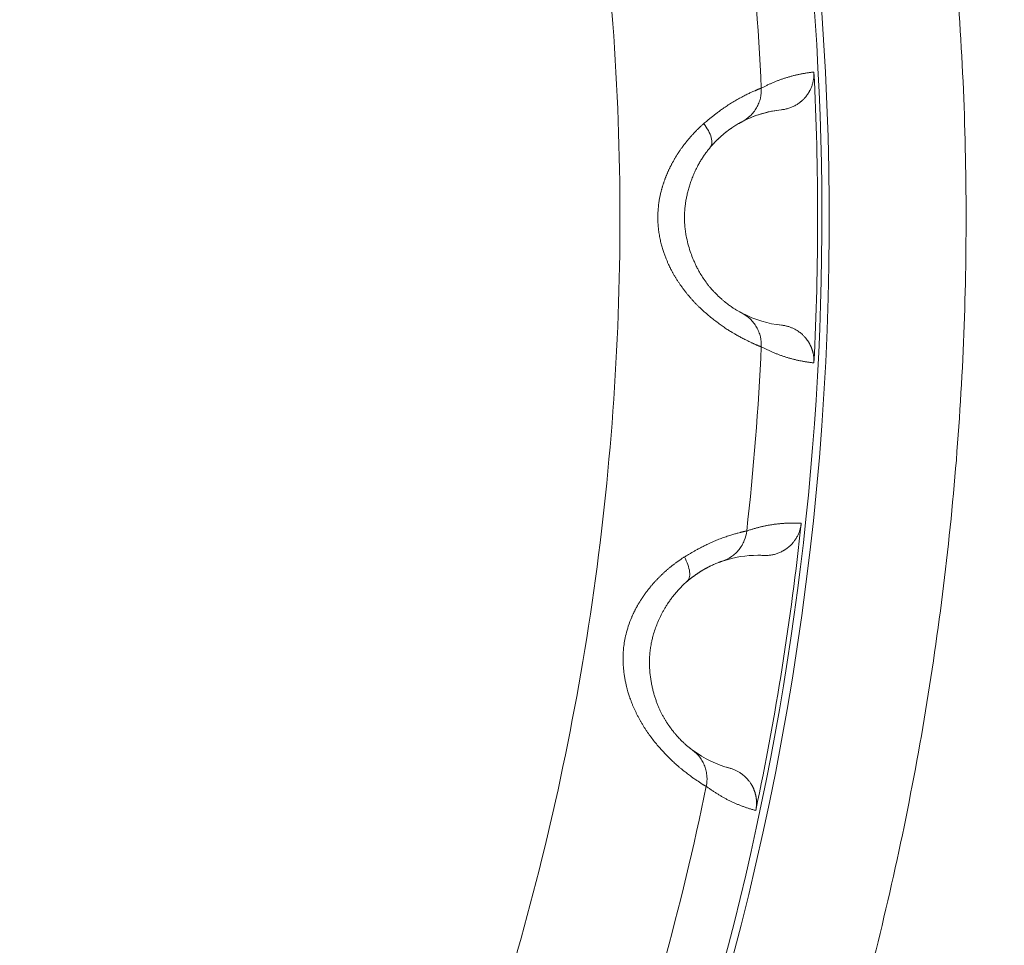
# Model space of a CAD drawing. Header units: millimetres. Extents: x 51337 to 61814, y -21781 to -12277.
# Tile 239 of 256: x 59284 to 59298, y -20724 to -20711. Entities that reach past the tile are written whole.
import ezdxf

# ---------------------------------------------------------------- set-up
doc = ezdxf.new("R2010")
doc.units = ezdxf.units.MM
doc.header["$LTSCALE"] = 0.3175
doc.layers.add('1轮廓实线层', color=7, linetype='Continuous', lineweight=18)

msp = doc.modelspace()

# ---------------------------------------------------------------- linework, layer by layer
at = {"layer": '1轮廓实线层'}
for p, q in [((59294.18673, -20715.34862), (59294.09758, -20715.30557)), ((59294.64344, -20715.46917), (59294.57454, -20715.46065)), ((59293.48814, -20721.41265), (59293.40951, -20721.35764)), ((59293.92677, -20721.60686), (59293.87619, -20721.59262))]:
    msp.add_line(p, q, dxfattribs=at)
for radius, start, end in [(117.32051, 300.7584308, 103.5504853), (40, 288.773642, 251.226405), (39.90067, 289.520584, 109.999747)]:
    msp.add_arc((59255.29339, -20713.97664), radius, start, end, dxfattribs=at)
for points, degree, knots in [([(59255.29339, -20663.97664), (59256.8034, -20663.97664), (59258.31341, -20664.04509), (59261.32105, -20664.31834), (59262.81868, -20664.52313), (59265.78926, -20665.06737), (59267.26222, -20665.40682), (59270.17137, -20666.21761), (59271.60758, -20666.68893), (59274.43144, -20667.7596), (59275.81911, -20668.35894), (59278.53453, -20669.68071), (59279.86228, -20670.40314), (59282.44697, -20671.96518), (59283.7039, -20672.80478), (59286.13667, -20674.59426), (59287.31248, -20675.54414), (59289.57336, -20677.54639), (59290.65841, -20678.59876), (59292.72886, -20680.79735), (59293.71425, -20681.94358), (59295.57728, -20684.32048), (59296.45492, -20685.55116), (59298.09526, -20688.08688), (59298.85795, -20689.39192), (59300.26213, -20692.06565), (59300.90362, -20693.43434), (59302.06014, -20696.22415), (59302.57516, -20697.64527), (59303.47452, -20700.52827), (59303.85885, -20701.99016), (59304.49367, -20704.94271), (59304.74416, -20706.43337), (59305.10924, -20709.43125), (59305.22383, -20710.93847), (59305.31618, -20713.95708), (59305.29393, -20715.46848), (59305.11278, -20718.48307), (59304.95388, -20719.98626), (59304.50072, -20722.9721), (59304.20647, -20724.45474), (59303.48502, -20727.38733), (59303.05783, -20728.83727), (59302.07401, -20731.69256), (59301.51738, -20733.0979), (59300.27925, -20735.85247), (59299.59776, -20737.20168), (59298.11549, -20739.83293), (59297.31472, -20741.11495), (59295.60046, -20743.60129), (59294.68698, -20744.80561), (59292.75479, -20747.12665), (59291.7361, -20748.24337), (59289.60184, -20750.38008), (59288.48628, -20751.40006), (59286.16745, -20753.3349), (59284.96418, -20754.24976), (59282.47981, -20755.96686), (59281.1987, -20756.7691), (59278.56916, -20758.25438), (59277.22072, -20758.93742), (59274.46758, -20760.1787), (59273.06287, -20760.73694), (59270.20872, -20761.72403), (59268.75927, -20762.15288), (59267.29339, -20762.51529)], 3, [0, 0, 0, 0, 0.03125, 0.03125, 0.0625, 0.0625, 0.09375, 0.09375, 0.125, 0.125, 0.15625, 0.15625, 0.1875, 0.1875, 0.21875, 0.21875, 0.25, 0.25, 0.28125, 0.28125, 0.3125, 0.3125, 0.34375, 0.34375, 0.375, 0.375, 0.40625, 0.40625, 0.4375, 0.4375, 0.46875, 0.46875, 0.5, 0.5, 0.53125, 0.53125, 0.5625, 0.5625, 0.59375, 0.59375, 0.625, 0.625, 0.65625, 0.65625, 0.6875, 0.6875, 0.71875, 0.71875, 0.75, 0.75, 0.78125, 0.78125, 0.8125, 0.8125, 0.84375, 0.84375, 0.875, 0.875, 0.90625, 0.90625, 0.9375, 0.9375, 0.96875, 0.96875, 1, 1, 1, 1]), ([(59267.29339, -20754.11934), (59268.48559, -20753.76295), (59269.6619, -20753.35342), (59271.97343, -20752.4313), (59273.10863, -20751.91873), (59275.32894, -20750.79459), (59276.41404, -20750.18304), (59278.52551, -20748.8658), (59279.55189, -20748.16012), (59281.53778, -20746.66022), (59282.49729, -20745.86602), (59284.34185, -20744.19537), (59285.22689, -20743.31894), (59286.91547, -20741.49079), (59287.71902, -20740.53908), (59289.23824, -20738.56794), (59289.95391, -20737.5485), (59291.29172, -20735.45), (59291.91384, -20734.37093), (59293.05962, -20732.16171), (59293.58326, -20731.03156), (59294.52791, -20728.72916), (59294.94892, -20727.5569), (59295.68496, -20725.17957), (59295.99999, -20723.9745), (59296.52157, -20721.54111), (59296.72813, -20720.31279), (59297.03112, -20717.84265), (59297.12756, -20716.60082), (59297.20956, -20714.11351), (59297.19512, -20712.86803), (59297.05548, -20710.38328), (59296.93028, -20709.14403), (59296.57009, -20706.68157), (59296.33512, -20705.45837), (59295.75726, -20703.03772), (59295.41437, -20701.84028), (59294.62342, -20699.48066), (59294.17534, -20698.31848), (59293.17757, -20696.03859), (59292.62786, -20694.92089), (59291.43118, -20692.73883), (59290.7842, -20691.67447), (59289.39811, -20689.60755), (59288.65899, -20688.60498), (59287.09448, -20686.66959), (59286.26909, -20685.73676), (59284.53857, -20683.94826), (59283.63345, -20683.09257), (59281.75066, -20681.46514), (59280.77299, -20680.69339), (59278.75286, -20679.23995), (59277.7104, -20678.55825), (59275.56895, -20677.29032), (59274.46997, -20676.70408), (59272.22419, -20675.63173), (59271.07741, -20675.1456), (59268.74513, -20674.27733), (59267.55963, -20673.89518), (59265.15934, -20673.23787), (59263.94455, -20672.96272), (59261.4953, -20672.52159), (59260.26084, -20672.35562), (59257.78205, -20672.13418), (59256.53772, -20672.07871), (59255.29339, -20672.07871)], 3, [0, 0, 0, 0, 0.03125, 0.03125, 0.0625, 0.0625, 0.09375, 0.09375, 0.125, 0.125, 0.15625, 0.15625, 0.1875, 0.1875, 0.21875, 0.21875, 0.25, 0.25, 0.28125, 0.28125, 0.3125, 0.3125, 0.34375, 0.34375, 0.375, 0.375, 0.40625, 0.40625, 0.4375, 0.4375, 0.46875, 0.46875, 0.5, 0.5, 0.53125, 0.53125, 0.5625, 0.5625, 0.59375, 0.59375, 0.625, 0.625, 0.65625, 0.65625, 0.6875, 0.6875, 0.71875, 0.71875, 0.75, 0.75, 0.78125, 0.78125, 0.8125, 0.8125, 0.84375, 0.84375, 0.875, 0.875, 0.90625, 0.90625, 0.9375, 0.9375, 0.96875, 0.96875, 1, 1, 1, 1]), ([(59294.35597, -20712.18648), (59294.36246, -20712.18303), (59294.37546, -20712.17612), (59294.39501, -20712.16606), (59294.41464, -20712.1562), (59294.43435, -20712.14658), (59294.45414, -20712.13719), (59294.474, -20712.12802), (59294.49395, -20712.11908), (59294.51398, -20712.11036), (59294.53408, -20712.10187), (59294.55427, -20712.09362), (59294.57453, -20712.08558), (59294.59488, -20712.07778), (59294.6153, -20712.07021), (59294.63581, -20712.06286), (59294.6564, -20712.05575), (59294.67706, -20712.04886), (59294.69781, -20712.04221), (59294.71864, -20712.03579), (59294.73955, -20712.02959), (59294.76054, -20712.02363), (59294.78162, -20712.0179), (59294.80277, -20712.0124), (59294.82401, -20712.00714), (59294.84533, -20712.00211), (59294.86673, -20711.99731), (59294.88821, -20711.99274), (59294.90977, -20711.98841), (59294.93141, -20711.98431), (59294.95314, -20711.98045), (59294.97495, -20711.97682), (59294.99684, -20711.97343), (59295.01882, -20711.97027), (59295.04087, -20711.96736), (59295.06301, -20711.96466), (59295.0778, -20711.96306), (59295.08521, -20711.96227)], 3, [0, 0, 0, 0, 0.02695909, 0.0540129, 0.08116142, 0.10840469, 0.13574271, 0.16317548, 0.19070304, 0.21832537, 0.24604251, 0.27385446, 0.30176123, 0.32976284, 0.35785929, 0.3860506, 0.41433678, 0.44271784, 0.47119379, 0.49976465, 0.52843042, 0.55719112, 0.58604675, 0.61499733, 0.64404287, 0.67318338, 0.70241887, 0.73174935, 0.76117484, 0.79069533, 0.82031085, 0.8500214, 0.87982699, 0.90972764, 0.93972335, 0.96981413, 1, 1, 1, 1]), ([(59295.08521, -20711.96227), (59295.08977, -20712.05302), (59295.03164, -20712.23469), (59294.96562, -20712.31243), (59294.93331, -20712.35048), (59294.89169, -20712.38276), (59294.77931, -20712.46991), (59294.63723, -20712.48479)], 2, [0, 0, 0, 0.25, 0.5, 0.5, 0.75, 0.75, 1, 1, 1]), ([(59294.35597, -20712.18648), (59294.35561, -20712.18657), (59294.35486, -20712.18674), (59294.35341, -20712.18715), (59294.35164, -20712.18769), (59294.3495, -20712.18839), (59294.34695, -20712.18927), (59294.34395, -20712.19034), (59294.34046, -20712.19162), (59294.33644, -20712.19313), (59294.33185, -20712.19489), (59294.32665, -20712.19693), (59294.32078, -20712.19927), (59294.31423, -20712.20192), (59294.30693, -20712.20493), (59294.29886, -20712.2083), (59294.28996, -20712.21208), (59294.28021, -20712.21629), (59294.26417, -20712.22334), (59294.23867, -20712.23471), (59294.19905, -20712.25287), (59294.14802, -20712.27736), (59294.08889, -20712.30735), (59294.02563, -20712.34174), (59293.96336, -20712.37818), (59293.90137, -20712.41705), (59293.84501, -20712.45499), (59293.7953, -20712.4903), (59293.75279, -20712.52155), (59293.71309, -20712.55175), (59293.67637, -20712.58058), (59293.64273, -20712.60771), (59293.61226, -20712.63288), (59293.58503, -20712.6558), (59293.56784, -20712.67046), (59293.55982, -20712.6773)], 3, [0, 0, 0, 0, 0.01071754, 0.02203092, 0.03393745, 0.04643449, 0.05951944, 0.07318978, 0.08744305, 0.10227689, 0.11768901, 0.13367719, 0.15023929, 0.16737319, 0.18507684, 0.20334817, 0.22218509, 0.24158542, 0.26154691, 0.312327, 0.37160412, 0.4392434, 0.5150676, 0.58163483, 0.64470891, 0.70430255, 0.76044006, 0.80090574, 0.83825972, 0.87255911, 0.90385889, 0.93221013, 0.95765864, 0.98024414, 1, 1, 1, 1]), ([(59294.35597, -20712.18648), (59294.35806, -20712.23104), (59294.35418, -20712.27767), (59294.33802, -20712.34683), (59294.33093, -20712.36973), (59294.31341, -20712.41451), (59294.30298, -20712.43637), (59294.27906, -20712.47836), (59294.26557, -20712.49847), (59294.23599, -20712.53635), (59294.21991, -20712.55411), (59294.16869, -20712.60322), (59294.13058, -20712.63029), (59294.09122, -20712.65114)], 3, [0, 0, 0, 0, 0.25, 0.25, 0.375, 0.375, 0.5, 0.5, 0.625, 0.625, 0.75, 0.75, 1, 1, 1, 1]), ([(59294.09657, -20712.64827), (59294.19512, -20712.59648), (59294.29408, -20712.55843), (59294.47237, -20712.5091), (59294.55158, -20712.49404), (59294.63102, -20712.48542)], 3, [0, 0, 0, 0, 0.55703418, 0.55703418, 1, 1, 1, 1]), ([(59293.55982, -20712.6773), (59293.55556, -20712.68107), (59293.54706, -20712.68859), (59293.53438, -20712.70007), (59293.52179, -20712.71165), (59293.50928, -20712.72335), (59293.49687, -20712.73516), (59293.48456, -20712.74709), (59293.47234, -20712.75913), (59293.46021, -20712.77128), (59293.44818, -20712.78354), (59293.43626, -20712.79591), (59293.42443, -20712.80838), (59293.4127, -20712.82096), (59293.40108, -20712.83365), (59293.38956, -20712.84643), (59293.37815, -20712.85932), (59293.36685, -20712.8723), (59293.35566, -20712.88538), (59293.34457, -20712.89856), (59293.3336, -20712.91183), (59293.32274, -20712.9252), (59293.312, -20712.93866), (59293.30137, -20712.9522), (59293.29086, -20712.96584), (59293.28047, -20712.97957), (59293.2702, -20712.99338), (59293.26005, -20713.00727), (59293.25003, -20713.02125), (59293.24013, -20713.03531), (59293.23035, -20713.04945), (59293.22071, -20713.06367), (59293.21119, -20713.07796), (59293.2018, -20713.09233), (59293.19254, -20713.10678), (59293.18342, -20713.12129), (59293.17443, -20713.13588), (59293.16558, -20713.15054), (59293.15686, -20713.16526), (59293.14829, -20713.18006), (59293.13985, -20713.19491), (59293.13155, -20713.20983), (59293.1234, -20713.22482), (59293.11539, -20713.23986), (59293.10752, -20713.25496), (59293.09981, -20713.27012), (59293.09224, -20713.28534), (59293.08482, -20713.30061), (59293.07755, -20713.31593), (59293.07043, -20713.33131), (59293.06347, -20713.34674), (59293.05666, -20713.36221), (59293.05, -20713.37773), (59293.04351, -20713.3933), (59293.03717, -20713.40891), (59293.031, -20713.42457), (59293.02498, -20713.44027), (59293.01913, -20713.456), (59293.01344, -20713.47178), (59293.00792, -20713.48759), (59293.00257, -20713.50344), (59292.99738, -20713.51932), (59292.99236, -20713.53524), (59292.98752, -20713.55119), (59292.98284, -20713.56716), (59292.97834, -20713.58317), (59292.97402, -20713.5992), (59292.96034, -20713.65213), (59292.94228, -20713.73828), (59292.9278, -20713.85391), (59292.92295, -20713.95612), (59292.92502, -20714.04468), (59292.93116, -20714.11958), (59292.94002, -20714.18958), (59292.95166, -20714.25746), (59292.96685, -20714.32582), (59292.98371, -20714.38885), (59293.00157, -20714.44655), (59293.01979, -20714.49895), (59293.03783, -20714.5461), (59293.05521, -20714.58807), (59293.07153, -20714.62494), (59293.08643, -20714.65678), (59293.09961, -20714.68368), (59293.11083, -20714.70572), (59293.1199, -20714.72296), (59293.12664, -20714.73547), (59293.13368, -20714.74817), (59293.14194, -20714.76253), (59293.15223, -20714.78014), (59293.16272, -20714.79765), (59293.17339, -20714.81508), (59293.18425, -20714.83241), (59293.19528, -20714.84965), (59293.20649, -20714.86679), (59293.21788, -20714.88384), (59293.22943, -20714.90078), (59293.24116, -20714.91762), (59293.25306, -20714.93435), (59293.26512, -20714.95097), (59293.27735, -20714.96748), (59293.28974, -20714.98388), (59293.30229, -20715.00016), (59293.31499, -20715.01632), (59293.32785, -20715.03236), (59293.34087, -20715.04827), (59293.35405, -20715.06406), (59293.36738, -20715.07973), (59293.38087, -20715.09526), (59293.39452, -20715.11067), (59293.40831, -20715.12594), (59293.42227, -20715.14107), (59293.43638, -20715.15607), (59293.45063, -20715.17093), (59293.46503, -20715.18564), (59293.47955, -20715.2002), (59293.50849, -20715.22866), (59293.55239, -20715.26989), (59293.61142, -20715.32158), (59293.67075, -20715.37034), (59293.72965, -20715.41611), (59293.78763, -20715.45893), (59293.84453, -20715.4988), (59293.88706, -20715.52741), (59293.91972, -20715.54835), (59293.94636, -20715.56482), (59293.98234, -20715.58636), (59294.02678, -20715.61187), (59294.07792, -20715.63979), (59294.12713, -20715.66525), (59294.16766, -20715.6853), (59294.19539, -20715.6986), (59294.21566, -20715.70828), (59294.23213, -20715.71622), (59294.24777, -20715.72354), (59294.26207, -20715.73011), (59294.27508, -20715.73596), (59294.28687, -20715.74114), (59294.29748, -20715.74571), (59294.30698, -20715.74971), (59294.31543, -20715.75318), (59294.32288, -20715.75616), (59294.32942, -20715.7587), (59294.33509, -20715.76082), (59294.33997, -20715.76256), (59294.34411, -20715.76396), (59294.34758, -20715.76505), (59294.35044, -20715.76585), (59294.35276, -20715.7664), (59294.35461, -20715.76673), (59294.35552, -20715.76678), (59294.35597, -20715.7668)], 3, [0, 0, 0, 0, 0.00396949, 0.00792271, 0.01186003, 0.01578181, 0.01968837, 0.02358008, 0.02745725, 0.0313202, 0.03516926, 0.03900472, 0.04282688, 0.04663604, 0.05043247, 0.05421644, 0.05798822, 0.06174807, 0.06549624, 0.06923297, 0.07295849, 0.07667304, 0.08037682, 0.08407006, 0.08775297, 0.09142573, 0.09508856, 0.09874162, 0.10238511, 0.1060192, 0.10964406, 0.11325986, 0.11686675, 0.12046488, 0.1240544, 0.12763547, 0.1312082, 0.13477275, 0.13832923, 0.14187778, 0.14541851, 0.14895154, 0.15247698, 0.15599495, 0.15950555, 0.16300889, 0.16650507, 0.1699942, 0.17347637, 0.1769517, 0.18042028, 0.18388221, 0.18733759, 0.19078653, 0.1942291, 0.19766542, 0.20109558, 0.20451967, 0.20793779, 0.21135004, 0.21475652, 0.21815732, 0.22155254, 0.22494229, 0.22832666, 0.23170577, 0.23507971, 0.2384486, 0.26502367, 0.28858214, 0.30926629, 0.32719576, 0.34242456, 0.35495638, 0.37010786, 0.38432111, 0.39758013, 0.40987007, 0.42117585, 0.43148202, 0.44077334, 0.44903524, 0.45625408, 0.46241746, 0.46751438, 0.47153548, 0.47447326, 0.47632223, 0.48054165, 0.48477243, 0.48901473, 0.4932687, 0.49753453, 0.50181238, 0.50610245, 0.51040495, 0.51472008, 0.51904807, 0.52338918, 0.52774364, 0.53211174, 0.53649375, 0.54088998, 0.54530077, 0.54972665, 0.55416822, 0.55862608, 0.56310085, 0.56759318, 0.57210371, 0.5766331, 0.58118203, 0.58575112, 0.59034034, 0.59494933, 0.59957776, 0.60422533, 0.622501, 0.6410032, 0.65970204, 0.67856197, 0.69757309, 0.71674304, 0.73607139, 0.74201651, 0.75161379, 0.76490257, 0.7819314, 0.80275304, 0.82690071, 0.84607374, 0.86019506, 0.86921539, 0.87888546, 0.88827987, 0.8973966, 0.90623394, 0.91479041, 0.92306479, 0.93105596, 0.93876294, 0.94618481, 0.95332069, 0.96016969, 0.96673093, 0.97300347, 0.97898633, 0.98467851, 0.99007894, 0.99518648, 1, 1, 1, 1]), ([(59293.64668, -20713.00965), (59293.65911, -20712.99491), (59293.67626, -20712.95625), (59293.66951, -20712.8734), (59293.6286, -20712.77528), (59293.58404, -20712.70862), (59293.55982, -20712.6773)], 3, [0, 0, 0, 0, 0.24769377, 0.50189629, 0.75609882, 1, 1, 1, 1]), ([(59293.64668, -20713.00965), (59293.64941, -20713.00644), (59293.65484, -20713.00002), (59293.66296, -20712.99063), (59293.67103, -20712.98145), (59293.67903, -20712.97248), (59293.68696, -20712.96372), (59293.69483, -20712.95516), (59293.70263, -20712.9468), (59293.71036, -20712.93864), (59293.71802, -20712.93067), (59293.7256, -20712.92289), (59293.7331, -20712.91529), (59293.74053, -20712.90788), (59293.74787, -20712.90065), (59293.75513, -20712.89359), (59293.76231, -20712.88671), (59293.7694, -20712.87999), (59293.77641, -20712.87344), (59293.78332, -20712.86705), (59293.79015, -20712.86082), (59293.79689, -20712.85475), (59293.80353, -20712.84883), (59293.81009, -20712.84306), (59293.81655, -20712.83743), (59293.82291, -20712.83195), (59293.82918, -20712.82661), (59293.83536, -20712.82141), (59293.84144, -20712.81635), (59293.84743, -20712.81141), (59293.85331, -20712.80661), (59293.85911, -20712.80193), (59293.8648, -20712.79738), (59293.8704, -20712.79295), (59293.87589, -20712.78864), (59293.8813, -20712.78445), (59293.8866, -20712.78037), (59293.89181, -20712.77641), (59293.89692, -20712.77255), (59293.90193, -20712.7688), (59293.90684, -20712.76515), (59293.91166, -20712.76161), (59293.91638, -20712.75817), (59293.92101, -20712.75483), (59293.92554, -20712.75158), (59293.92998, -20712.74843), (59293.93432, -20712.74537), (59293.94547, -20712.73757), (59293.96431, -20712.72475), (59293.99045, -20712.7078), (59294.01757, -20712.69116), (59294.03926, -20712.67864), (59294.05522, -20712.66983), (59294.06604, -20712.66404), (59294.07446, -20712.65966), (59294.08086, -20712.6564), (59294.08555, -20712.65404), (59294.08893, -20712.65233), (59294.09049, -20712.65152), (59294.09122, -20712.65114)], 3, [0, 0, 0, 0, 0.0114008, 0.02273719, 0.03401028, 0.04522103, 0.05637026, 0.06745862, 0.07848665, 0.08945476, 0.10036322, 0.11121222, 0.12200185, 0.13273207, 0.1434028, 0.15401386, 0.16456498, 0.17505584, 0.18548607, 0.19585522, 0.2061628, 0.21640828, 0.22659108, 0.23671057, 0.2467661, 0.256757, 0.26668254, 0.27654199, 0.28633461, 0.29605961, 0.30571622, 0.31530363, 0.32482104, 0.33426763, 0.34364258, 0.35294507, 0.36217427, 0.37132935, 0.38040949, 0.38941387, 0.39834166, 0.40719205, 0.41596423, 0.42465739, 0.43327074, 0.44180349, 0.45025487, 0.45862409, 0.50771785, 0.5670267, 0.63689681, 0.71769997, 0.76814187, 0.81534828, 0.85922965, 0.8997056, 0.93670309, 0.97015512, 1, 1, 1, 1]), ([(59294.09124, -20715.30216), (59294.09068, -20715.30187), (59294.08955, -20715.30127), (59294.08747, -20715.3002), (59294.08502, -20715.29895), (59294.08214, -20715.29749), (59294.07879, -20715.29577), (59294.07492, -20715.29378), (59294.07049, -20715.29148), (59294.06546, -20715.28883), (59294.05704, -20715.28432), (59294.04393, -20715.27712), (59294.02439, -20715.2659), (59294.00498, -20715.25421), (59293.98637, -20715.24255), (59293.96898, -20715.2313), (59293.94937, -20715.21815), (59293.92744, -20715.20288), (59293.90319, -20715.18527), (59293.87661, -20715.1651), (59293.84776, -20715.1421), (59293.8164, -20715.11578), (59293.78313, -20715.08619), (59293.74859, -20715.05354), (59293.72009, -20715.02488), (59293.69712, -20715.00068), (59293.67858, -20714.98051), (59293.65661, -20714.95558), (59293.63138, -20714.92542), (59293.596, -20714.88036), (59293.55478, -20714.82239), (59293.5125, -20714.75462), (59293.47845, -20714.69358), (59293.45165, -20714.64055), (59293.4312, -20714.59649), (59293.41633, -20714.56208), (59293.39688, -20714.51454), (59293.37035, -20714.44247), (59293.34039, -20714.34196), (59293.31894, -20714.24557), (59293.30752, -20714.17446), (59293.30076, -20714.11971), (59293.29622, -20714.06951), (59293.29346, -20714.01195), (59293.29316, -20713.95606), (59293.2952, -20713.89958), (59293.29967, -20713.84203), (59293.30673, -20713.78298), (59293.31615, -20713.72432), (59293.32815, -20713.66467), (59293.343, -20713.6035), (59293.36113, -20713.54031), (59293.38247, -20713.47613), (59293.40716, -20713.41121), (59293.43532, -20713.34588), (59293.46026, -20713.29448), (59293.4801, -20713.25668), (59293.49353, -20713.23218), (59293.50733, -20713.20804), (59293.52149, -20713.18429), (59293.536, -20713.16093), (59293.55085, -20713.13798), (59293.56604, -20713.11545), (59293.58155, -20713.09335), (59293.59738, -20713.07169), (59293.61352, -20713.0505), (59293.62995, -20713.02972), (59293.64109, -20713.01636), (59293.64668, -20713.00965)], 3, [0, 0, 0, 0, 0.00751198, 0.01531794, 0.02341578, 0.03180327, 0.04047815, 0.04943804, 0.05868044, 0.06820269, 0.07800193, 0.10242309, 0.12645161, 0.15008498, 0.1645468, 0.179707, 0.19553448, 0.21199498, 0.22905154, 0.24666499, 0.26479474, 0.28340032, 0.30295508, 0.3220665, 0.34076098, 0.34874709, 0.35858443, 0.3702311, 0.3836393, 0.39876461, 0.42720082, 0.4518656, 0.47299039, 0.49069142, 0.50502406, 0.51601647, 0.52368323, 0.55004231, 0.58294241, 0.61442517, 0.63503873, 0.64482146, 0.66180293, 0.67826916, 0.69423873, 0.7097288, 0.72673923, 0.74375913, 0.76078274, 0.77780123, 0.79613131, 0.8150784, 0.83464811, 0.85485159, 0.87570797, 0.89724901, 0.90566337, 0.91409056, 0.92253393, 0.93099724, 0.93948458, 0.94800048, 0.95654984, 0.96513802, 0.97377075, 0.98245421, 0.99119496, 1, 1, 1, 1]), ([(59294.09124, -20715.30216), (59294.1306, -20715.32301), (59294.16871, -20715.35008), (59294.21992, -20715.39918), (59294.23601, -20715.41694), (59294.26558, -20715.45482), (59294.27907, -20715.47494), (59294.30299, -20715.51692), (59294.31342, -20715.53879), (59294.33093, -20715.58356), (59294.33802, -20715.60646), (59294.35418, -20715.67561), (59294.35807, -20715.72225), (59294.35597, -20715.7668)], 3, [0, 0, 0, 0, 0.25, 0.25, 0.375, 0.375, 0.5, 0.5, 0.625, 0.625, 0.75, 0.75, 1, 1, 1, 1]), ([(59295.08521, -20715.99101), (59295.08536, -20715.98746), (59295.08568, -20715.98034), (59295.08586, -20715.96964), (59295.08583, -20715.95891), (59295.08556, -20715.94814), (59295.08505, -20715.93735), (59295.08432, -20715.92655), (59295.08334, -20715.91573), (59295.08213, -20715.90492), (59295.08068, -20715.89412), (59295.079, -20715.88334), (59295.07707, -20715.87258), (59295.07491, -20715.86185), (59295.07251, -20715.85117), (59295.06988, -20715.84054), (59295.06701, -20715.82996), (59295.06391, -20715.81945), (59295.06059, -20715.80902), (59295.05704, -20715.79867), (59295.05326, -20715.7884), (59295.04927, -20715.77824), (59295.04507, -20715.76818), (59295.04065, -20715.75823), (59295.03602, -20715.74839), (59295.0312, -20715.73869), (59295.02618, -20715.72911), (59295.02097, -20715.71967), (59295.01557, -20715.71038), (59295.00999, -20715.70123), (59295.00424, -20715.69224), (59294.99832, -20715.6834), (59294.99224, -20715.67473), (59294.98601, -20715.66623), (59294.97963, -20715.6579), (59294.9731, -20715.64974), (59294.96436, -20715.63927), (59294.94913, -20715.62211), (59294.92208, -20715.59501), (59294.87888, -20715.55921), (59294.83666, -20715.53259), (59294.80312, -20715.51556), (59294.78492, -20715.5072), (59294.76588, -20715.49938), (59294.74605, -20715.49218), (59294.72548, -20715.48568), (59294.70423, -20715.47998), (59294.68237, -20715.47515), (59294.65999, -20715.47118), (59294.64484, -20715.46939), (59294.63721, -20715.46849)], 3, [0, 0, 0, 0, 0.01404921, 0.02814998, 0.04229891, 0.05649251, 0.07072723, 0.08499945, 0.0993055, 0.11364162, 0.12800405, 0.14238893, 0.15679241, 0.17121057, 0.18563948, 0.20007518, 0.21451371, 0.22895109, 0.24338333, 0.25780645, 0.27221649, 0.28660949, 0.30098151, 0.31532866, 0.32964706, 0.34393289, 0.35818237, 0.37239175, 0.38655737, 0.4006756, 0.41474291, 0.42875581, 0.44271091, 0.45660488, 0.47043448, 0.48419656, 0.49788807, 0.52435307, 0.57490226, 0.64910943, 0.74573831, 0.77138158, 0.79779211, 0.82492597, 0.85273542, 0.88116899, 0.91017173, 0.9396855, 0.96964937, 1, 1, 1, 1]), ([(59295.08521, -20715.99101), (59295.0778, -20715.99021), (59295.06301, -20715.98862), (59295.04087, -20715.98592), (59295.01882, -20715.983), (59294.99684, -20715.97985), (59294.97495, -20715.97645), (59294.95314, -20715.97283), (59294.93142, -20715.96897), (59294.90977, -20715.96487), (59294.88821, -20715.96054), (59294.86673, -20715.95597), (59294.84533, -20715.95117), (59294.82401, -20715.94614), (59294.80278, -20715.94088), (59294.78162, -20715.93538), (59294.76055, -20715.92965), (59294.73956, -20715.92369), (59294.71865, -20715.9175), (59294.69782, -20715.91107), (59294.67707, -20715.90442), (59294.6564, -20715.89753), (59294.63581, -20715.89042), (59294.61531, -20715.88308), (59294.59488, -20715.8755), (59294.57453, -20715.8677), (59294.55427, -20715.85967), (59294.53408, -20715.85141), (59294.51398, -20715.84292), (59294.49395, -20715.83421), (59294.47401, -20715.82527), (59294.45414, -20715.8161), (59294.43435, -20715.8067), (59294.41464, -20715.79708), (59294.39501, -20715.78723), (59294.37546, -20715.77717), (59294.36246, -20715.77025), (59294.35597, -20715.7668)], 3, [0, 0, 0, 0, 0.03018539, 0.06027571, 0.090271, 0.12017125, 0.14997647, 0.17968668, 0.20930189, 0.2388221, 0.26824732, 0.29757758, 0.32681287, 0.35595321, 0.38499861, 0.41394908, 0.44280462, 0.47156526, 0.50023101, 0.52880186, 0.55727784, 0.58565896, 0.61394522, 0.64213665, 0.67023324, 0.69823502, 0.72614199, 0.75395416, 0.78167156, 0.80929418, 0.83682205, 0.86425516, 0.89159355, 0.91883721, 0.94598617, 0.97304043, 1, 1, 1, 1]), ([(59294.15509, -20718.31926), (59294.16204, -20718.31686), (59294.17596, -20718.31207), (59294.19684, -20718.30519), (59294.21777, -20718.29853), (59294.23874, -20718.29211), (59294.25976, -20718.28593), (59294.28081, -20718.27998), (59294.30191, -20718.27427), (59294.32306, -20718.26879), (59294.34424, -20718.26355), (59294.36547, -20718.25855), (59294.38674, -20718.25379), (59294.40806, -20718.24927), (59294.42942, -20718.24498), (59294.45082, -20718.24094), (59294.47227, -20718.23713), (59294.49376, -20718.23356), (59294.51529, -20718.23024), (59294.53687, -20718.22715), (59294.55849, -20718.22431), (59294.58016, -20718.2217), (59294.60187, -20718.21934), (59294.62362, -20718.21722), (59294.64542, -20718.21534), (59294.66726, -20718.2137), (59294.68915, -20718.21231), (59294.71108, -20718.21116), (59294.73305, -20718.21026), (59294.75507, -20718.2096), (59294.77714, -20718.20918), (59294.79925, -20718.20901), (59294.8214, -20718.20908), (59294.84359, -20718.2094), (59294.86583, -20718.20997), (59294.88812, -20718.21077), (59294.90298, -20718.21151), (59294.91042, -20718.21188)], 3, [0, 0, 0, 0, 0.02695908, 0.05401288, 0.0811614, 0.10840466, 0.13574267, 0.16317545, 0.19070299, 0.21832533, 0.24604246, 0.27385441, 0.30176118, 0.32976278, 0.35785923, 0.38605054, 0.41433672, 0.44271778, 0.47119373, 0.49976459, 0.52843036, 0.55719105, 0.58604669, 0.61499727, 0.64404281, 0.67318333, 0.70241882, 0.7317493, 0.76117479, 0.79069529, 0.82031081, 0.85002137, 0.87982697, 0.90972762, 0.93972333, 0.96981413, 1, 1, 1, 1]), ([(59294.91042, -20718.21188), (59294.90073, -20718.30223), (59294.8149, -20718.47257), (59294.73753, -20718.53902), (59294.69968, -20718.57154), (59294.65354, -20718.5969), (59294.52887, -20718.66543), (59294.38614, -20718.65789)], 2, [0, 0, 0, 0.25, 0.5, 0.5, 0.75, 0.75, 1, 1, 1]), ([(59294.15509, -20718.31926), (59294.15471, -20718.31928), (59294.15395, -20718.31934), (59294.15245, -20718.31951), (59294.15063, -20718.31977), (59294.1484, -20718.32013), (59294.14574, -20718.3206), (59294.14261, -20718.32118), (59294.13897, -20718.3219), (59294.13476, -20718.32277), (59294.12995, -20718.32379), (59294.12449, -20718.32499), (59294.11834, -20718.32638), (59294.11144, -20718.32798), (59294.10377, -20718.3298), (59294.09526, -20718.33188), (59294.08589, -20718.33422), (59294.07559, -20718.33685), (59294.05865, -20718.3413), (59294.03169, -20718.34854), (59293.98972, -20718.36028), (59293.93548, -20718.37649), (59293.87239, -20718.39685), (59293.80452, -20718.42092), (59293.73732, -20718.44718), (59293.67002, -20718.47587), (59293.60841, -20718.50452), (59293.55379, -20718.53162), (59293.50691, -20718.55584), (59293.46298, -20718.57946), (59293.4222, -20718.60219), (59293.38474, -20718.62372), (59293.35071, -20718.64382), (59293.32022, -20718.66219), (59293.30095, -20718.67398), (59293.29196, -20718.67948)], 3, [0, 0, 0, 0, 0.01071754, 0.02203092, 0.03393745, 0.04643449, 0.05951944, 0.07318978, 0.08744305, 0.1022769, 0.11768902, 0.1336772, 0.15023929, 0.1673732, 0.18507685, 0.20334817, 0.22218509, 0.24158542, 0.26154691, 0.312327, 0.37160411, 0.4392434, 0.5150676, 0.58163483, 0.64470892, 0.70430255, 0.76044006, 0.80090573, 0.83825972, 0.87255911, 0.90385888, 0.93221012, 0.95765864, 0.98024414, 1, 1, 1, 1]), ([(59294.15509, -20718.31926), (59294.15019, -20718.36359), (59294.13905, -20718.40904), (59294.11227, -20718.47482), (59294.10168, -20718.49633), (59294.07738, -20718.53782), (59294.06366, -20718.55778), (59294.03346, -20718.5955), (59294.01699, -20718.61326), (59293.98185, -20718.64605), (59293.96319, -20718.66108), (59293.90492, -20718.70157), (59293.86305, -20718.72234), (59293.82091, -20718.73677)], 3, [0, 0, 0, 0, 0.25, 0.25, 0.375, 0.375, 0.5, 0.5, 0.625, 0.625, 0.75, 0.75, 1, 1, 1, 1]), ([(59293.29196, -20718.67948), (59293.28716, -20718.68254), (59293.27759, -20718.68864), (59293.26327, -20718.69799), (59293.24902, -20718.70746), (59293.23484, -20718.71706), (59293.22074, -20718.72679), (59293.20671, -20718.73665), (59293.19275, -20718.74663), (59293.17887, -20718.75673), (59293.16508, -20718.76696), (59293.15136, -20718.77731), (59293.13773, -20718.78778), (59293.12418, -20718.79837), (59293.11072, -20718.80908), (59293.09734, -20718.8199), (59293.08405, -20718.83084), (59293.07086, -20718.8419), (59293.05776, -20718.85307), (59293.04475, -20718.86435), (59293.03184, -20718.87574), (59293.01902, -20718.88725), (59293.0063, -20718.89886), (59292.99369, -20718.91058), (59292.98117, -20718.9224), (59292.96877, -20718.93433), (59292.95646, -20718.94637), (59292.94426, -20718.9585), (59292.93218, -20718.97074), (59292.9202, -20718.98308), (59292.90833, -20718.99551), (59292.89658, -20719.00805), (59292.88494, -20719.02068), (59292.87342, -20719.0334), (59292.86202, -20719.04622), (59292.85074, -20719.05913), (59292.83958, -20719.07213), (59292.82854, -20719.08523), (59292.81763, -20719.09841), (59292.80684, -20719.11167), (59292.79618, -20719.12503), (59292.78566, -20719.13847), (59292.77526, -20719.15199), (59292.76499, -20719.1656), (59292.75486, -20719.17928), (59292.74487, -20719.19305), (59292.73501, -20719.20689), (59292.7253, -20719.22082), (59292.71572, -20719.23481), (59292.70628, -20719.24889), (59292.69699, -20719.26303), (59292.68785, -20719.27725), (59292.67885, -20719.29154), (59292.67, -20719.3059), (59292.6613, -20719.32033), (59292.65275, -20719.33483), (59292.64435, -20719.34939), (59292.63611, -20719.36402), (59292.62803, -20719.37871), (59292.6201, -20719.39347), (59292.61233, -20719.40828), (59292.60472, -20719.42316), (59292.59728, -20719.43809), (59292.59, -20719.45309), (59292.58288, -20719.46813), (59292.57593, -20719.48324), (59292.56915, -20719.4984), (59292.54736, -20719.54854), (59292.51605, -20719.6308), (59292.48366, -20719.74274), (59292.46288, -20719.84293), (59292.45107, -20719.93073), (59292.44541, -20720.00567), (59292.44322, -20720.07619), (59292.4441, -20720.14506), (59292.4484, -20720.21495), (59292.4552, -20720.27984), (59292.46381, -20720.33963), (59292.4736, -20720.39423), (59292.48405, -20720.44362), (59292.49465, -20720.4878), (59292.505, -20720.52676), (59292.51473, -20720.56054), (59292.52355, -20720.58917), (59292.53118, -20720.61269), (59292.53744, -20720.63114), (59292.54214, -20720.64456), (59292.54711, -20720.6582), (59292.55302, -20720.67368), (59292.56043, -20720.69268), (59292.56805, -20720.71161), (59292.57587, -20720.73049), (59292.58388, -20720.74931), (59292.59208, -20720.76806), (59292.60047, -20720.78675), (59292.60905, -20720.80536), (59292.61781, -20720.82391), (59292.62676, -20720.84237), (59292.63589, -20720.86076), (59292.64521, -20720.87906), (59292.6547, -20720.89728), (59292.66437, -20720.91542), (59292.67422, -20720.93346), (59292.68424, -20720.95141), (59292.69444, -20720.96926), (59292.70481, -20720.98702), (59292.71535, -20721.00468), (59292.72607, -20721.02223), (59292.73696, -20721.03969), (59292.74803, -20721.05703), (59292.75927, -20721.07428), (59292.77068, -20721.09141), (59292.78227, -20721.10843), (59292.79402, -20721.12533), (59292.80594, -20721.14212), (59292.81801, -20721.15877), (59292.84214, -20721.19141), (59292.87905, -20721.239), (59292.92927, -20721.29928), (59292.98023, -20721.35672), (59293.03125, -20721.41115), (59293.08183, -20721.46251), (59293.13178, -20721.51079), (59293.16932, -20721.5457), (59293.1983, -20721.57149), (59293.22203, -20721.59193), (59293.2542, -20721.61883), (59293.2941, -20721.65097), (59293.34024, -20721.68656), (59293.38486, -20721.71939), (59293.42176, -20721.74554), (59293.44706, -20721.76301), (59293.46557, -20721.77575), (59293.4806, -20721.78617), (59293.4949, -20721.79584), (59293.508, -20721.80457), (59293.51994, -20721.81238), (59293.53076, -20721.81935), (59293.54053, -20721.82552), (59293.54929, -20721.83095), (59293.55709, -20721.8357), (59293.56399, -20721.83981), (59293.57004, -20721.84334), (59293.57532, -20721.84632), (59293.57986, -20721.8488), (59293.58373, -20721.85083), (59293.58699, -20721.85245), (59293.58969, -20721.85369), (59293.59189, -20721.85459), (59293.59367, -20721.85521), (59293.59457, -20721.8554), (59293.595, -20721.8555)], 3, [0, 0, 0, 0, 0.00396949, 0.00792271, 0.01186003, 0.01578181, 0.01968837, 0.02358008, 0.02745725, 0.0313202, 0.03516926, 0.03900472, 0.04282688, 0.04663604, 0.05043247, 0.05421644, 0.05798822, 0.06174807, 0.06549624, 0.06923297, 0.07295849, 0.07667304, 0.08037682, 0.08407006, 0.08775297, 0.09142573, 0.09508856, 0.09874162, 0.10238511, 0.1060192, 0.10964406, 0.11325986, 0.11686675, 0.12046488, 0.1240544, 0.12763547, 0.1312082, 0.13477275, 0.13832923, 0.14187778, 0.14541851, 0.14895154, 0.15247698, 0.15599495, 0.15950555, 0.16300889, 0.16650507, 0.1699942, 0.17347637, 0.1769517, 0.18042028, 0.18388221, 0.18733759, 0.19078653, 0.1942291, 0.19766542, 0.20109558, 0.20451967, 0.20793779, 0.21135004, 0.21475652, 0.21815732, 0.22155254, 0.22494229, 0.22832666, 0.23170577, 0.23507971, 0.2384486, 0.26502367, 0.28858214, 0.30926629, 0.32719576, 0.34242456, 0.35495638, 0.37010786, 0.38432111, 0.39758013, 0.40987007, 0.42117585, 0.43148202, 0.44077334, 0.44903524, 0.45625408, 0.46241746, 0.46751438, 0.47153548, 0.47447326, 0.47632223, 0.48054165, 0.48477243, 0.48901473, 0.4932687, 0.49753453, 0.50181238, 0.50610245, 0.51040495, 0.51472008, 0.51904808, 0.52338918, 0.52774365, 0.53211174, 0.53649376, 0.54088998, 0.54530077, 0.54972665, 0.55416822, 0.55862608, 0.56310086, 0.56759318, 0.57210371, 0.5766331, 0.58118203, 0.58575112, 0.59034034, 0.59494933, 0.59957776, 0.60422533, 0.622501, 0.6410032, 0.65970204, 0.67856197, 0.69757309, 0.71674304, 0.73607139, 0.74201651, 0.75161379, 0.76490258, 0.7819314, 0.80275304, 0.82690071, 0.84607373, 0.86019506, 0.86921539, 0.87888546, 0.88827987, 0.8973966, 0.90623394, 0.91479041, 0.92306479, 0.93105596, 0.93876294, 0.94618481, 0.95332069, 0.96016969, 0.96673093, 0.97300346, 0.97898633, 0.98467851, 0.99007894, 0.99518648, 1, 1, 1, 1]), ([(59293.32576, -20719.02134), (59293.34034, -20719.00872), (59293.36333, -20718.97322), (59293.36962, -20718.89033), (59293.34457, -20718.78702), (59293.31098, -20718.71421), (59293.29196, -20718.67948)], 3, [0, 0, 0, 0, 0.24769377, 0.50189629, 0.75609882, 1, 1, 1, 1]), ([(59293.32576, -20719.02134), (59293.32895, -20719.01858), (59293.33533, -20719.0131), (59293.34482, -20719.0051), (59293.35422, -20718.99729), (59293.36352, -20718.98968), (59293.37273, -20718.98226), (59293.38184, -20718.97504), (59293.39085, -20718.96801), (59293.39977, -20718.96116), (59293.40857, -20718.95448), (59293.41728, -20718.94798), (59293.42588, -20718.94166), (59293.43437, -20718.9355), (59293.44276, -20718.9295), (59293.45103, -20718.92367), (59293.4592, -20718.91799), (59293.46725, -20718.91247), (59293.4752, -20718.90709), (59293.48303, -20718.90186), (59293.49074, -20718.89678), (59293.49835, -20718.89183), (59293.50584, -20718.88703), (59293.51321, -20718.88235), (59293.52047, -20718.87781), (59293.52762, -20718.87339), (59293.53465, -20718.8691), (59293.54156, -20718.86493), (59293.54836, -20718.86088), (59293.55504, -20718.85694), (59293.56161, -20718.85312), (59293.56806, -20718.8494), (59293.5744, -20718.8458), (59293.58062, -20718.8423), (59293.58672, -20718.8389), (59293.59272, -20718.83561), (59293.59859, -20718.83241), (59293.60436, -20718.82931), (59293.61, -20718.8263), (59293.61554, -20718.82338), (59293.62097, -20718.82055), (59293.62628, -20718.8178), (59293.63148, -20718.81514), (59293.63657, -20718.81256), (59293.64156, -20718.81006), (59293.64643, -20718.80764), (59293.6512, -20718.8053), (59293.66343, -20718.79934), (59293.68404, -20718.78962), (59293.71252, -20718.77698), (59293.7419, -20718.76479), (59293.76529, -20718.75581), (59293.78242, -20718.7496), (59293.79402, -20718.74558), (59293.80302, -20718.74257), (59293.80985, -20718.74035), (59293.81485, -20718.73875), (59293.81846, -20718.7376), (59293.82012, -20718.73704), (59293.82091, -20718.73677)], 3, [0, 0, 0, 0, 0.01140084, 0.02273726, 0.03401038, 0.04522117, 0.05637043, 0.06745882, 0.07848688, 0.08945501, 0.1003635, 0.11121253, 0.12200217, 0.13273242, 0.14340317, 0.15401424, 0.16456538, 0.17505626, 0.1854865, 0.19585567, 0.20616326, 0.21640875, 0.22659155, 0.23671105, 0.24676658, 0.25675748, 0.26668302, 0.27654248, 0.28633509, 0.29606009, 0.30571669, 0.3153041, 0.3248215, 0.33426808, 0.34364302, 0.35294549, 0.36217467, 0.37132974, 0.38040986, 0.38941422, 0.39834198, 0.40719235, 0.4159645, 0.42465764, 0.43327096, 0.44180368, 0.45025501, 0.4586242, 0.50771924, 0.56702851, 0.63689813, 0.71769984, 0.76814217, 0.81534888, 0.85923041, 0.89970638, 0.93670375, 0.97015553, 1, 1, 1, 1]), ([(59292.80884, -20720.15581), (59292.80879, -20720.1496), (59292.8087, -20720.13718), (59292.80886, -20720.11854), (59292.80924, -20720.09993), (59292.80986, -20720.08134), (59292.81071, -20720.06278), (59292.81181, -20720.04424), (59292.81315, -20720.02575), (59292.81473, -20720.00729), (59292.81656, -20719.98887), (59292.81864, -20719.97049), (59292.8217, -20719.94636), (59292.8265, -20719.91389), (59292.83425, -20719.87061), (59292.84521, -20719.81981), (59292.86178, -20719.7556), (59292.88505, -20719.68118), (59292.91569, -20719.59997), (59292.95066, -20719.52089), (59292.98318, -20719.45692), (59293.01156, -20719.40621), (59293.03496, -20719.36695), (59293.06085, -20719.32626), (59293.08935, -20719.28438), (59293.12059, -20719.24153), (59293.14858, -20719.20581), (59293.1722, -20719.1773), (59293.19047, -20719.15606), (59293.20903, -20719.13529), (59293.22786, -20719.115), (59293.24696, -20719.09521), (59293.26632, -20719.07591), (59293.28592, -20719.05714), (59293.30575, -20719.03886), (59293.31907, -20719.02719), (59293.32576, -20719.02134)], 3, [0, 0, 0, 0, 0.01407807, 0.02814236, 0.04219201, 0.05622613, 0.07024385, 0.08424435, 0.09822801, 0.11219624, 0.12615054, 0.14009246, 0.15402359, 0.18116164, 0.21428776, 0.25342721, 0.2986311, 0.36423466, 0.42984245, 0.49542155, 0.56097556, 0.59408648, 0.62930727, 0.66666152, 0.7061846, 0.74792913, 0.79197219, 0.81469212, 0.8374777, 0.86034129, 0.88329643, 0.90635779, 0.92954123, 0.95286377, 0.97634359, 1, 1, 1, 1]), ([(59293.40622, -20721.35516), (59293.40575, -20721.35481), (59293.4048, -20721.3541), (59293.40306, -20721.35283), (59293.40102, -20721.35135), (59293.39862, -20721.3496), (59293.39581, -20721.34756), (59293.39257, -20721.34519), (59293.38884, -20721.34244), (59293.3846, -20721.33928), (59293.3798, -20721.33566), (59293.3744, -20721.33154), (59293.36609, -20721.3251), (59293.35398, -20721.31549), (59293.33692, -20721.30144), (59293.31782, -20721.28508), (59293.30023, -20721.2694), (59293.28429, -20721.2547), (59293.26992, -20721.2411), (59293.25283, -20721.22441), (59293.23285, -20721.20422), (59293.20993, -20721.18005), (59293.18403, -20721.15141), (59293.1552, -20721.11771), (59293.12359, -20721.07835), (59293.09843, -20721.0447), (59293.08098, -20721.02014), (59293.07199, -20721.00724), (59293.06285, -20720.9938), (59293.05356, -20720.97983), (59293.04415, -20720.96532), (59293.03463, -20720.95024), (59293.02503, -20720.9346), (59293.01537, -20720.91836), (59293.00568, -20720.90154), (59292.99597, -20720.88413), (59292.98627, -20720.86613), (59292.97661, -20720.84754), (59292.96701, -20720.82836), (59292.9575, -20720.80859), (59292.9481, -20720.78824), (59292.93884, -20720.76728), (59292.92971, -20720.74572), (59292.92073, -20720.72355), (59292.91192, -20720.70076), (59292.90331, -20720.67736), (59292.89489, -20720.65335), (59292.88671, -20720.62871), (59292.87879, -20720.60346), (59292.87114, -20720.5776), (59292.86379, -20720.55113), (59292.85676, -20720.52405), (59292.8501, -20720.49638), (59292.84381, -20720.46812), (59292.83794, -20720.43929), (59292.8325, -20720.40988), (59292.82754, -20720.37991), (59292.82308, -20720.34939), (59292.81915, -20720.31834), (59292.81579, -20720.28678), (59292.81303, -20720.25471), (59292.81091, -20720.22216), (59292.80942, -20720.18915), (59292.80903, -20720.16697), (59292.80884, -20720.15581)], 3, [0, 0, 0, 0, 0.01126169, 0.02303531, 0.03531708, 0.0481031, 0.06138932, 0.07517153, 0.0894453, 0.10420595, 0.11944849, 0.13516759, 0.15135746, 0.18643463, 0.22115167, 0.25549128, 0.28943444, 0.30709432, 0.3274205, 0.35033352, 0.37573894, 0.40352755, 0.43357688, 0.46575483, 0.49992768, 0.53598091, 0.54517226, 0.55453126, 0.56405567, 0.57374321, 0.58359157, 0.59359841, 0.6037614, 0.61407845, 0.62454908, 0.63517327, 0.64595074, 0.65688086, 0.6679626, 0.67919481, 0.69057884, 0.70211767, 0.71381455, 0.72567293, 0.73769644, 0.74988841, 0.7622513, 0.77478735, 0.7874987, 0.80038728, 0.81345487, 0.82670298, 0.84013289, 0.8537456, 0.86754182, 0.88152221, 0.89568732, 0.91003744, 0.92457252, 0.93929223, 0.95419592, 0.96928267, 0.98455128, 1, 1, 1, 1]), ([(59293.40622, -20721.35516), (59293.44183, -20721.38191), (59293.47523, -20721.41461), (59293.51814, -20721.47112), (59293.53124, -20721.49118), (59293.55453, -20721.53322), (59293.5647, -20721.5552), (59293.58176, -20721.6004), (59293.58864, -20721.62363), (59293.59894, -20721.67059), (59293.60236, -20721.69432), (59293.6075, -20721.76515), (59293.60404, -20721.81182), (59293.595, -20721.8555)], 3, [0, 0, 0, 0, 0.25, 0.25, 0.375, 0.375, 0.5, 0.5, 0.625, 0.625, 0.75, 0.75, 1, 1, 1, 1]), ([(59294.28019, -20722.19102), (59294.2809, -20722.18754), (59294.28232, -20722.18056), (59294.28417, -20722.17002), (59294.28582, -20722.15941), (59294.28724, -20722.14874), (59294.28843, -20722.138), (59294.28939, -20722.12721), (59294.29012, -20722.11638), (59294.29062, -20722.10551), (59294.29088, -20722.09462), (59294.2909, -20722.0837), (59294.29068, -20722.07278), (59294.29022, -20722.06184), (59294.28952, -20722.05092), (59294.28859, -20722.04), (59294.28741, -20722.02911), (59294.28599, -20722.01825), (59294.28434, -20722.00742), (59294.28245, -20721.99664), (59294.28033, -20721.98591), (59294.27798, -20721.97525), (59294.2754, -20721.96465), (59294.27259, -20721.95413), (59294.26956, -20721.9437), (59294.26632, -20721.93336), (59294.26285, -20721.92311), (59294.25918, -20721.91297), (59294.25531, -20721.90295), (59294.25123, -20721.89304), (59294.24695, -20721.88326), (59294.24249, -20721.87361), (59294.23784, -20721.86409), (59294.23302, -20721.85472), (59294.22802, -20721.84549), (59294.22285, -20721.83642), (59294.21586, -20721.82471), (59294.20349, -20721.80537), (59294.18102, -20721.77438), (59294.14395, -20721.73226), (59294.10641, -20721.69937), (59294.07595, -20721.6773), (59294.05928, -20721.66619), (59294.0417, -20721.65549), (59294.02324, -20721.64527), (59294.00394, -20721.63564), (59293.98385, -20721.62668), (59293.96301, -20721.6185), (59293.94152, -20721.61107), (59293.92684, -20721.60694), (59293.91945, -20721.60485)], 3, [0, 0, 0, 0, 0.01404921, 0.02814998, 0.04229891, 0.05649251, 0.07072723, 0.08499945, 0.0993055, 0.11364162, 0.12800405, 0.14238893, 0.15679241, 0.17121057, 0.18563948, 0.20007518, 0.21451371, 0.22895109, 0.24338333, 0.25780645, 0.27221649, 0.28660949, 0.30098151, 0.31532866, 0.32964706, 0.34393289, 0.35818237, 0.37239175, 0.38655737, 0.4006756, 0.41474291, 0.42875581, 0.44271091, 0.45660488, 0.47043448, 0.48419656, 0.49788807, 0.52435307, 0.57490226, 0.64910943, 0.74573831, 0.77138158, 0.79779211, 0.82492597, 0.85273542, 0.88116899, 0.91017173, 0.9396855, 0.96964937, 1, 1, 1, 1]), ([(59294.28019, -20722.19102), (59294.273, -20722.18907), (59294.25864, -20722.18519), (59294.23719, -20722.17906), (59294.21587, -20722.17273), (59294.19466, -20722.16617), (59294.17357, -20722.1594), (59294.15259, -20722.1524), (59294.13174, -20722.14519), (59294.111, -20722.13776), (59294.09038, -20722.13011), (59294.06988, -20722.12224), (59294.04949, -20722.11415), (59294.02923, -20722.10585), (59294.00908, -20722.09732), (59293.98904, -20722.08858), (59293.96912, -20722.07963), (59293.94932, -20722.07046), (59293.92964, -20722.06107), (59293.91007, -20722.05147), (59293.89062, -20722.04165), (59293.87128, -20722.03162), (59293.85206, -20722.02137), (59293.83296, -20722.01091), (59293.81397, -20722.00023), (59293.79509, -20721.98934), (59293.77633, -20721.97824), (59293.75769, -20721.96693), (59293.73916, -20721.9554), (59293.72074, -20721.94366), (59293.70244, -20721.93171), (59293.68425, -20721.91954), (59293.66618, -20721.90717), (59293.64822, -20721.89458), (59293.63037, -20721.88178), (59293.61263, -20721.86878), (59293.60087, -20721.85992), (59293.595, -20721.8555)], 3, [0, 0, 0, 0, 0.03018539, 0.06027571, 0.090271, 0.12017125, 0.14997647, 0.17968668, 0.20930189, 0.2388221, 0.26824732, 0.29757758, 0.32681287, 0.35595321, 0.38499861, 0.41394907, 0.44280462, 0.47156526, 0.50023101, 0.52880186, 0.55727784, 0.58565896, 0.61394522, 0.64213665, 0.67023324, 0.69823502, 0.72614199, 0.75395416, 0.78167156, 0.80929418, 0.83682205, 0.86425516, 0.89159355, 0.91883721, 0.94598617, 0.97304043, 1, 1, 1, 1])]:
    msp.add_open_spline(points, degree=degree, knots=knots, dxfattribs=at)
msp.add_rational_spline([(59255.29339, -20676.87032), (59312.41423, -20676.87032), (59321.61459, -20733.94861), (59265.29339, -20749.71009)], [0.912648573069, 0.385737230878, 0.376739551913, 0.885655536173], degree=3, dxfattribs=at)
for points in [[(59294.15509, -20709.63403), (59294.24988, -20710.48235), (59294.31689, -20711.33378), (59294.35597, -20712.18648)], [(59295.08521, -20711.96227), (59295.15313, -20713.30403), (59295.15313, -20714.64924), (59295.08521, -20715.99101)], [(59294.09122, -20712.65114), (59294.27147, -20712.55565), (59294.4535, -20712.504), (59294.63723, -20712.48479)], [(59294.63721, -20715.46849), (59294.45349, -20715.44928), (59294.27148, -20715.39763), (59294.09124, -20715.30216)], [(59294.35597, -20715.7668), (59294.31689, -20716.61951), (59294.24988, -20717.47094), (59294.15509, -20718.31926)], [(59294.91042, -20718.21188), (59294.76761, -20719.54775), (59294.55717, -20720.8764), (59294.28019, -20722.19102)], [(59293.82091, -20718.73677), (59293.98634, -20718.6801), (59294.14804, -20718.65544), (59294.30707, -20718.65572)], [(59294.30707, -20718.65572), (59294.3335, -20718.65576), (59294.35985, -20718.6565), (59294.38614, -20718.65789)], [(59294.335, -20718.65602), (59294.35406, -20718.65638), (59294.37309, -20718.6571), (59294.39206, -20718.65818)], [(59293.91945, -20721.60485), (59293.74099, -20721.55714), (59293.5693, -20721.47766), (59293.40622, -20721.35516)], [(59293.595, -20721.8555), (59293.42301, -20722.69159), (59293.22364, -20723.52205), (59292.9973, -20724.3451)]]:
    msp.add_open_spline(points, degree=3, dxfattribs=at)

doc.saveas('drawing.dxf')
